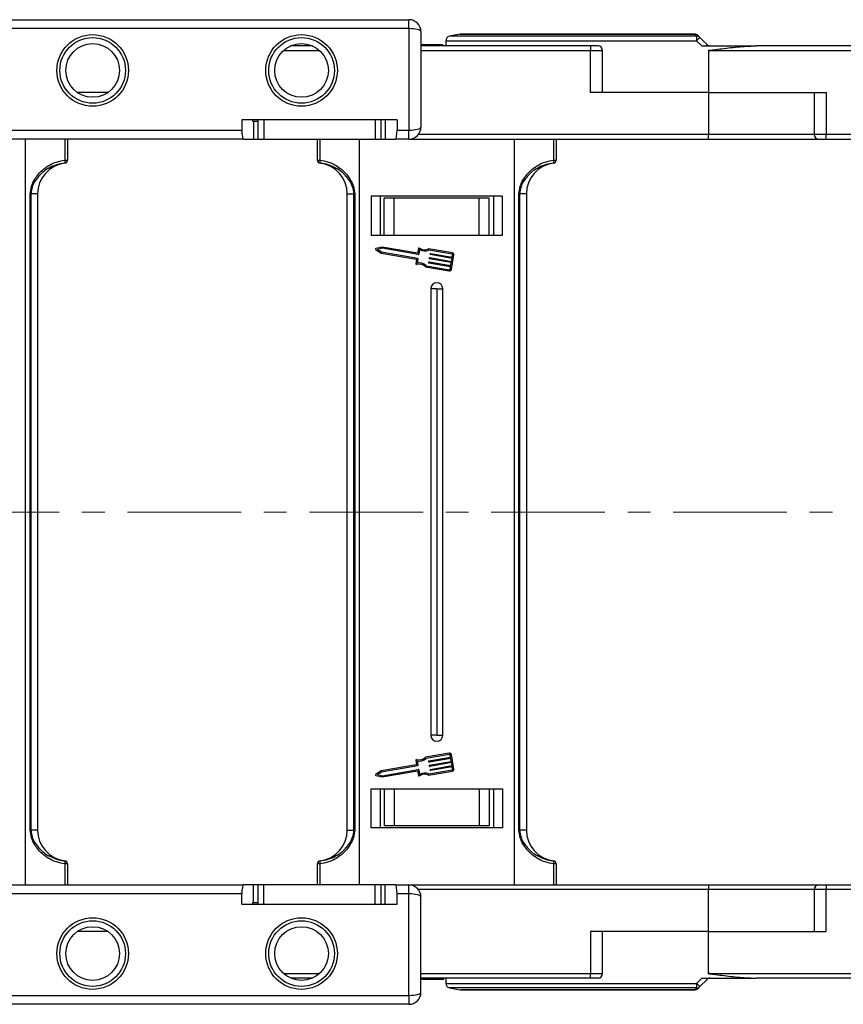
# Model space of a CAD drawing. Header units: millimetres. Extents: x -1637 to 445, y 81 to 1539.
# Tile 14 of 52: x -491 to -353, y 443 to 608. Entities that reach past the tile are written whole.
import ezdxf

# ---------------------------------------------------------------- set-up
doc = ezdxf.new("R2010")
doc.units = ezdxf.units.MM
doc.linetypes.add('CENTERX2', pattern=[20.32, 12.7, -2.54, 2.54, -2.54])

msp = doc.modelspace()

# ---------------------------------------------------------------- linework, layer by layer
at = {"color": 7, "linetype": 'Continuous', "lineweight": 25}
for p, q in [((-503.129, 608.293), (-425.75, 608.293)), ((-425.75, 606.793), (-425.75, 608.293)), ((-425.75, 606.793), (-503.129, 606.793)), ((-425.75, 606.793), (-425.75, 589.793)), ((-423.75, 606.293), (-423.75, 590.293)), ((-417.159, 605.879), (-418.984, 605.514)), ((-377.897, 605.893), (-417.012, 605.893)), ((-422.963, 604.093), (-423.75, 604.093)), ((-422.963, 604.093), (-422.963, 603.893)), ((-420.126, 604.093), (-420.126, 603.893)), ((-419.586, 604.778), (-419.586, 603.893)), ((-377.566, 604.778), (-376.665, 603.893)), ((-441.895, 603.893), (-445.605, 603.893)), ((-395.308, 603.893), (-423.75, 603.893)), ((-395.308, 603.893), (-395.308, 603.143)), ((-394.058, 603.893), (-395.308, 603.893)), ((-395.308, 596.093), (-395.308, 603.143)), ((-393.308, 596.093), (-393.308, 603.143)), ((-376.665, 603.893), (-367.497, 603.893)), ((-375.586, 603.176), (-375.586, 596.093)), ((-375.276, 603.143), (-375.276, 603.184)), ((-375.276, 603.143), (-304.308, 603.143)), ((-304.308, 603.893), (-367.497, 603.893)), ((-476.189, 596.093), (-481.311, 596.093)), ((-375.586, 596.093), (-395.308, 596.093)), ((-375.586, 596.093), (-375.586, 589.043)), ((-375.586, 596.093), (-355.864, 596.093)), ((-357.864, 596.093), (-357.864, 589.043)), ((-355.864, 596.093), (-355.864, 589.043)), ((-427.75, 591.493), (-453.75, 591.493)), ((-453.75, 591.493), (-453.75, 589.793)), ((-451.987, 591.493), (-451.987, 591.293)), ((-451.987, 591.293), (-451.782, 591.293)), ((-451.782, 591.293), (-451.782, 588.293)), ((-451.782, 591.293), (-451.088, 591.293)), ((-451.088, 591.493), (-451.088, 588.293)), ((-450.088, 591.493), (-450.088, 588.293)), ((-431.412, 591.493), (-431.412, 588.293)), ((-430.412, 588.293), (-430.412, 591.493)), ((-429.718, 591.493), (-429.718, 588.293)), ((-427.75, 591.493), (-427.75, 589.793)), ((-548.75, 589.793), (-453.75, 589.793)), ((-427.75, 589.793), (-425.75, 589.793)), ((-425.75, 588.293), (-425.75, 589.793)), ((-453.485, 588.293), (-548.75, 588.293)), ((-489.977, 463.293), (-489.977, 588.293)), ((-483.372, 584.757), (-483.372, 588.293)), ((-482.977, 588.293), (-482.977, 584.757)), ((-453.485, 588.293), (-451.782, 588.293)), ((-451.782, 588.293), (-451.073, 588.293)), ((-451.088, 588.293), (-450.088, 588.293)), ((-450.088, 588.293), (-431.412, 588.293)), ((-441.086, 584.757), (-441.086, 588.293)), ((-440.691, 588.293), (-440.691, 584.757)), ((-434.086, 588.293), (-434.086, 463.293)), ((-431.412, 588.293), (-430.412, 588.293)), ((-430.427, 588.293), (-429.718, 588.293)), ((-429.718, 588.293), (-428.014, 588.293)), ((-425.75, 588.293), (-428.014, 588.293)), ((-425.75, 588.293), (-375.586, 588.293)), ((-408.086, 463.293), (-408.086, 588.293)), ((-401.482, 584.757), (-401.482, 588.293)), ((-401.086, 588.293), (-401.086, 584.757)), ((-375.586, 588.293), (-375.586, 589.043)), ((-375.586, 588.293), (-357.114, 588.293)), ((-357.114, 588.293), (-355.864, 588.293)), ((-284.586, 589.043), (-355.864, 589.043)), ((-355.864, 588.293), (-355.864, 589.043)), ((-355.864, 588.293), (-284.586, 588.293)), ((-483.416, 584.258), (-483.416, 584.262)), ((-483.372, 584.757), (-482.977, 584.757)), ((-441.086, 584.757), (-440.691, 584.757)), ((-440.648, 584.262), (-440.648, 584.258)), ((-401.525, 584.258), (-401.525, 584.262)), ((-401.482, 584.757), (-401.086, 584.757)), ((-489.213, 472.489), (-489.213, 579.097)), ((-489.213, 579.097), (-489.098, 579.097)), ((-487.977, 579.097), (-489.098, 579.097)), ((-489.098, 579.097), (-489.098, 472.489)), ((-487.977, 579.097), (-487.977, 472.489)), ((-436.086, 579.097), (-434.965, 579.097)), ((-436.086, 472.489), (-436.086, 579.097)), ((-434.85, 579.097), (-434.965, 579.097)), ((-434.965, 472.489), (-434.965, 579.097)), ((-434.85, 579.097), (-434.85, 472.489)), ((-432.086, 578.693), (-432.086, 572.193)), ((-410.086, 578.693), (-432.086, 578.693)), ((-430.586, 578.693), (-430.586, 572.193)), ((-429.886, 572.193), (-429.886, 578.393)), ((-428.206, 578.393), (-429.886, 578.393)), ((-428.206, 572.193), (-428.206, 578.393)), ((-413.967, 578.393), (-428.206, 578.393)), ((-413.967, 572.193), (-413.967, 578.393)), ((-412.286, 578.393), (-413.967, 578.393)), ((-412.286, 572.193), (-412.286, 578.393)), ((-411.586, 578.693), (-411.586, 572.193)), ((-411.586, 578.693), (-411.586, 572.193)), ((-410.086, 572.193), (-410.086, 578.693)), ((-407.207, 579.097), (-407.322, 579.097)), ((-407.322, 472.489), (-407.322, 579.097)), ((-406.086, 579.097), (-407.207, 579.097)), ((-407.207, 579.097), (-407.207, 472.489)), ((-406.086, 579.097), (-406.086, 472.489)), ((-432.086, 572.193), (-410.086, 572.193)), ((-431.313, 569.762), (-430.418, 569.187)), ((-430.246, 570.193), (-431.281, 569.947)), ((-430.24, 569.985), (-431.001, 569.804)), ((-431.001, 569.804), (-430.343, 569.381)), ((-430.343, 569.381), (-424.288, 568.347)), ((-424.301, 569.177), (-430.246, 570.193)), ((-424.185, 568.95), (-430.24, 569.985)), ((-424.168, 569.955), (-424.301, 569.177)), ((-423.993, 569.769), (-424.126, 568.992)), ((-418.482, 569.217), (-422.468, 569.898)), ((-418.516, 569.016), (-422.44, 569.687)), ((-430.418, 569.187), (-424.523, 568.181)), ((-424.481, 568.122), (-424.605, 567.394)), ((-424.246, 568.288), (-424.379, 567.511)), ((-422.461, 567.57), (-422.444, 567.67)), ((-422.385, 567.712), (-418.742, 567.09)), ((-422.341, 568.273), (-422.324, 568.374)), ((-418.656, 567.592), (-422.299, 568.215)), ((-422.265, 568.416), (-418.622, 567.793)), ((-422.221, 568.977), (-422.204, 569.077)), ((-418.536, 568.296), (-422.179, 568.918)), ((-422.145, 569.119), (-418.502, 568.497)), ((-418.644, 566.452), (-418.232, 568.864)), ((-418.622, 567.793), (-418.536, 568.296)), ((-418.502, 568.497), (-418.433, 568.899)), ((-422.983, 566.883), (-418.997, 566.202)), ((-422.886, 567.073), (-418.963, 566.403)), ((-418.776, 566.889), (-422.42, 567.511)), ((-418.845, 566.487), (-418.776, 566.889)), ((-418.742, 567.09), (-418.656, 567.592)), ((-422.086, 563.193), (-422.086, 488.393)), ((-421.086, 563.193), (-422.086, 563.193)), ((-421.086, 563.193), (-421.086, 488.393)), ((-421.086, 563.193), (-420.086, 563.193)), ((-420.086, 488.393), (-420.086, 563.193)), ((-421.086, 488.393), (-422.086, 488.393)), ((-421.086, 488.393), (-420.086, 488.393)), ((-418.997, 485.384), (-422.983, 484.703)), ((-418.963, 485.183), (-422.886, 484.513)), ((-418.232, 482.722), (-418.644, 485.134)), ((-424.605, 484.192), (-424.481, 483.465)), ((-424.379, 484.075), (-424.246, 483.298)), ((-422.444, 483.916), (-422.461, 484.017)), ((-422.42, 484.075), (-418.776, 484.698)), ((-418.742, 484.497), (-422.385, 483.874)), ((-422.299, 483.372), (-418.656, 483.994)), ((-418.622, 483.793), (-422.265, 483.171)), ((-418.776, 484.698), (-418.845, 485.1)), ((-418.656, 483.994), (-418.742, 484.497)), ((-418.536, 483.291), (-418.622, 483.793)), ((-430.418, 482.399), (-431.313, 481.824)), ((-430.343, 482.205), (-431.001, 481.782)), ((-424.523, 483.406), (-430.418, 482.399)), ((-424.288, 483.239), (-430.343, 482.205)), ((-430.246, 481.394), (-424.301, 482.409)), ((-430.24, 481.602), (-424.185, 482.636)), ((-424.301, 482.409), (-424.168, 481.632)), ((-424.126, 482.595), (-423.993, 481.818)), ((-422.468, 481.688), (-418.482, 482.369)), ((-422.44, 481.9), (-418.516, 482.57)), ((-422.324, 483.213), (-422.341, 483.313)), ((-422.204, 482.509), (-422.221, 482.61)), ((-422.179, 482.668), (-418.536, 483.291)), ((-418.502, 483.09), (-422.145, 482.467)), ((-418.433, 482.688), (-418.502, 483.09)), ((-431.281, 481.639), (-430.246, 481.394)), ((-431.001, 481.782), (-430.24, 481.602)), ((-432.086, 479.393), (-410.086, 479.393)), ((-432.086, 472.893), (-432.086, 479.393)), ((-430.586, 479.393), (-430.586, 472.893)), ((-429.886, 479.393), (-429.886, 473.193)), ((-428.206, 479.393), (-428.206, 473.193)), ((-413.967, 479.393), (-413.967, 473.193)), ((-412.286, 479.393), (-412.286, 473.193)), ((-411.586, 479.393), (-411.586, 472.893)), ((-411.586, 479.393), (-411.586, 472.893)), ((-410.086, 479.393), (-410.086, 472.893)), ((-489.213, 472.489), (-489.098, 472.489)), ((-487.977, 472.489), (-489.098, 472.489)), ((-436.086, 472.489), (-434.965, 472.489)), ((-434.85, 472.489), (-434.965, 472.489)), ((-410.086, 472.893), (-432.086, 472.893)), ((-428.206, 473.193), (-429.886, 473.193)), ((-413.967, 473.193), (-428.206, 473.193)), ((-412.286, 473.193), (-413.967, 473.193)), ((-407.207, 472.489), (-407.322, 472.489)), ((-406.086, 472.489), (-407.207, 472.489)), ((-483.416, 467.325), (-483.416, 467.329)), ((-440.648, 467.329), (-440.648, 467.325)), ((-401.525, 467.325), (-401.525, 467.329)), ((-483.372, 463.293), (-483.372, 466.829)), ((-482.977, 466.829), (-483.372, 466.829)), ((-482.977, 466.829), (-482.977, 463.293)), ((-441.086, 463.293), (-441.086, 466.829)), ((-440.691, 466.829), (-441.086, 466.829)), ((-440.691, 466.829), (-440.691, 463.293)), ((-401.482, 463.293), (-401.482, 466.829)), ((-401.086, 466.829), (-401.482, 466.829)), ((-401.086, 466.829), (-401.086, 463.293)), ((-548.75, 463.293), (-453.485, 463.293)), ((-451.782, 463.293), (-453.485, 463.293)), ((-451.782, 460.293), (-451.782, 463.293)), ((-451.088, 463.293), (-451.782, 463.293)), ((-451.088, 463.293), (-451.088, 460.093)), ((-450.088, 463.293), (-451.088, 463.293)), ((-450.088, 460.093), (-450.088, 463.293)), ((-431.412, 463.293), (-450.088, 463.293)), ((-431.412, 460.093), (-431.412, 463.293)), ((-430.412, 463.293), (-431.412, 463.293)), ((-430.412, 460.093), (-430.412, 463.293)), ((-429.718, 463.293), (-430.412, 463.293)), ((-429.718, 460.093), (-429.718, 463.293)), ((-428.014, 463.293), (-429.718, 463.293)), ((-428.014, 463.293), (-425.75, 463.293)), ((-425.75, 461.793), (-425.75, 463.293)), ((-425.75, 463.293), (-375.586, 463.293)), ((-375.586, 463.293), (-357.114, 463.293)), ((-375.586, 463.293), (-375.586, 462.543)), ((-375.586, 455.493), (-375.586, 462.543)), ((-357.864, 462.543), (-357.864, 455.493)), ((-357.114, 463.293), (-355.864, 463.293)), ((-355.864, 463.293), (-284.586, 463.293)), ((-355.864, 463.293), (-355.864, 462.543)), ((-284.586, 462.543), (-355.864, 462.543)), ((-355.864, 455.493), (-355.864, 462.543)), ((-453.75, 461.793), (-548.75, 461.793)), ((-453.75, 460.093), (-453.75, 461.793)), ((-427.75, 460.093), (-427.75, 461.793)), ((-425.75, 461.793), (-427.75, 461.793)), ((-425.75, 444.793), (-425.75, 461.793)), ((-423.75, 445.293), (-423.75, 461.293)), ((-453.75, 460.093), (-427.75, 460.093)), ((-451.782, 460.293), (-451.987, 460.293)), ((-451.987, 460.293), (-451.987, 460.093)), ((-451.073, 460.293), (-451.782, 460.293)), ((-476.189, 455.493), (-481.311, 455.493)), ((-395.308, 455.493), (-395.308, 448.443)), ((-375.586, 455.493), (-395.308, 455.493)), ((-393.308, 448.443), (-393.308, 455.493)), ((-375.586, 448.411), (-375.586, 455.493)), ((-375.586, 455.493), (-355.864, 455.493)), ((-441.895, 447.693), (-445.605, 447.693)), ((-395.308, 447.693), (-423.75, 447.693)), ((-423.741, 447.493), (-423.741, 447.693)), ((-423.61, 447.493), (-423.61, 447.693)), ((-421.748, 447.493), (-421.748, 447.693)), ((-419.895, 447.493), (-419.895, 447.693)), ((-419.586, 447.693), (-419.586, 446.808)), ((-395.308, 447.693), (-395.308, 448.443)), ((-394.058, 447.693), (-395.308, 447.693)), ((-377.566, 446.808), (-376.665, 447.693)), ((-375.806, 447.474), (-377.002, 446.278)), ((-376.665, 447.693), (-367.497, 447.693)), ((-375.276, 448.443), (-304.308, 448.443)), ((-375.276, 448.443), (-375.276, 448.403)), ((-304.308, 447.693), (-367.497, 447.693)), ((-418.984, 446.073), (-417.159, 445.708)), ((-377.897, 445.693), (-417.012, 445.693)), ((-503.129, 444.793), (-425.75, 444.793)), ((-425.75, 444.793), (-425.75, 443.293)), ((-425.75, 443.293), (-503.129, 443.293))]:
    msp.add_line(p, q, dxfattribs=at)
at = {"color": 8, "linetype": 'Continuous', "lineweight": 25}
for p, q in [((-417.159, 605.879), (-377.905, 605.879)), ((-419.586, 604.778), (-377.566, 604.778)), ((-377.539, 605.514), (-418.984, 605.514)), ((-446.754, 603.143), (-440.745, 603.143)), ((-423.75, 603.143), (-395.308, 603.143)), ((-395.308, 603.143), (-393.308, 603.143)), ((-375.586, 589.043), (-424.189, 589.043)), ((-357.864, 589.043), (-375.586, 589.043)), ((-355.864, 589.043), (-357.864, 589.043)), ((-375.586, 462.543), (-424.189, 462.543)), ((-357.864, 462.543), (-375.586, 462.543)), ((-355.864, 462.543), (-357.864, 462.543)), ((-446.754, 448.443), (-440.745, 448.443)), ((-423.75, 448.443), (-395.308, 448.443)), ((-395.308, 448.443), (-393.308, 448.443)), ((-419.586, 446.808), (-377.566, 446.808)), ((-377.539, 446.073), (-418.984, 446.073)), ((-417.159, 445.708), (-377.905, 445.708))]:
    msp.add_line(p, q, dxfattribs=at)
at = {"color": 1, "linetype": 'CENTERX2', "lineweight": 13, "ltscale": 1.5}
msp.add_line((216.688, 525.793), (-898.54, 525.793), dxfattribs=at)
at = {"color": 7, "linetype": 'Continuous', "lineweight": 25, "flags": 128}
for points in [[(-377.905, 605.879), (-377.904, 605.882), (-377.903, 605.885), (-377.902, 605.888), (-377.901, 605.89), (-377.9, 605.891), (-377.899, 605.892), (-377.898, 605.893), (-377.897, 605.893)], [(-375.806, 604.113), (-376.404, 604.711), (-377.002, 605.309)], [(-377.905, 445.708), (-377.904, 445.704), (-377.903, 445.701), (-377.902, 445.699), (-377.901, 445.697), (-377.9, 445.695), (-377.899, 445.694), (-377.898, 445.693), (-377.897, 445.693)]]:
    msp.add_lwpolyline(points, dxfattribs=at)
at = {"color": 7, "linetype": 'Continuous', "lineweight": 25}
for centre, radius in [((-478.75, 599.793), 6), ((-443.75, 599.793), 6), ((-478.75, 599.793), 5.5), ((-478.75, 599.793), 4.5), ((-443.75, 599.793), 5.5), ((-443.75, 599.793), 4.5), ((-478.75, 451.793), 6), ((-478.75, 451.793), 5.5), ((-443.75, 451.793), 6), ((-443.75, 451.793), 5.5), ((-478.75, 451.793), 4.5), ((-443.75, 451.793), 4.5)]:
    msp.add_circle(centre, radius, dxfattribs=at)
for centre, radius, start, end in [((-425.75, 606.293), 2, 0, 90), ((-417.012, 605.143), 0.75, 90, 101.30993), ((-377.867, 605.169), 0.71, 45.21911, 93.08167), ((-377.897, 605.143), 0.75, 45, 90), ((-418.836, 604.778), 0.75, 101.30993, 180), ((-371.347, 604.917), 6.22, 174.49561, 181.27825), ((-373.071, 600.562), 6.163, 129.63218, 136.835), ((-377.502, 604.805), 0.71, 45.21922, 92.96981), ((-372.778, 600.708), 4.557, 131.64427, 135.64683), ((-376.681, 604.167), 1.277, 347.62712, 348.37343), ((-375.276, 604.643), 0.75, 258.04702, 270), ((-394.058, 603.143), 0.75, 0, 90), ((-375.276, 604.643), 1.5, 258.04702, 270), ((-425.75, 590.293), 2, 270, 0), ((-357.114, 589.043), 0.75, 180, 270), ((-482.777, 579.097), 5.2, 97.05413, 180), ((-484.105, 584.572), 0.756, 335.78668, 14.16873), ((-483.476, 584.757), 0.499, 276.96707, 359.95007), ((-483.477, 584.754), 0.5, 277.05413, 0), ((-440.587, 584.757), 0.499, 180.05155, 263.03035), ((-440.586, 584.754), 0.5, 180, 262.94587), ((-439.958, 584.572), 0.756, 165.83258, 204.21031), ((-441.286, 579.097), 5.2, 0, 82.94587), ((-400.886, 579.097), 5.2, 97.05413, 180), ((-402.215, 584.572), 0.756, 335.78553, 14.16816), ((-401.586, 584.757), 0.499, 276.96845, 359.94773), ((-401.586, 584.754), 0.5, 277.05413, 0), ((-431.258, 569.848), 0.102, 103.32833, 237.28541), ((-424.068, 569.937), 0.102, 54.79186, 170.30687), ((-423.135, 571.259), 1.515, 234.79186, 296.12453), ((-423.135, 571.259), 1.719, 240.07022, 293.86617), ((-424.532, 568.13), 0.051, 350.30687, 80.30687), ((-424.296, 568.297), 0.051, 350.30687, 80.30687), ((-424.176, 569.001), 0.051, 260.30687, 350.30687), ((-422.394, 567.662), 0.051, 80.30687, 170.30687), ((-422.291, 568.265), 0.051, 170.30687, 260.30687), ((-422.274, 568.365), 0.051, 80.30687, 170.30687), ((-422.171, 568.968), 0.051, 170.30687, 260.30687), ((-422.153, 569.069), 0.051, 80.30687, 170.30687), ((-418.534, 568.916), 0.102, 350.30687, 80.30687), ((-418.534, 568.916), 0.306, 350.30687, 80.30687), ((-424.505, 567.377), 0.102, 170.30687, 285.82188), ((-424.064, 565.821), 1.515, 44.48921, 105.82188), ((-424.064, 565.821), 1.719, 46.74758, 100.54353), ((-422.411, 567.561), 0.051, 170.30687, 260.30687), ((-418.946, 566.504), 0.306, 260.30687, 350.30687), ((-418.946, 566.504), 0.102, 260.30687, 350.30687), ((-421.086, 563.193), 1, 0, 180), ((-421.086, 488.393), 1, 180, 0), ((-418.946, 485.083), 0.306, 9.69313, 99.69313), ((-418.946, 485.083), 0.102, 9.69313, 99.69313), ((-424.505, 484.209), 0.102, 74.17812, 189.69313), ((-424.532, 483.456), 0.051, 279.69313, 9.69313), ((-424.064, 485.765), 1.515, 254.17812, 315.51079), ((-424.064, 485.765), 1.719, 259.45647, 313.25242), ((-422.411, 484.025), 0.051, 99.69313, 189.69313), ((-422.394, 483.925), 0.051, 189.69313, 279.69313), ((-431.258, 481.738), 0.102, 122.71459, 256.67167), ((-424.296, 483.289), 0.051, 279.69313, 9.69313), ((-424.176, 482.586), 0.051, 9.69313, 99.69313), ((-423.135, 480.328), 1.515, 63.87547, 125.20814), ((-423.135, 480.328), 1.719, 66.13383, 119.92978), ((-422.291, 483.322), 0.051, 99.69313, 189.69313), ((-422.274, 483.221), 0.051, 189.69313, 279.69313), ((-422.171, 482.618), 0.051, 99.69313, 189.69313), ((-422.153, 482.518), 0.051, 189.69313, 279.69313), ((-418.534, 482.671), 0.102, 279.69313, 9.69313), ((-418.534, 482.671), 0.306, 279.69313, 9.69313), ((-424.068, 481.649), 0.102, 189.69313, 305.20814), ((-482.777, 472.489), 5.2, 180, 262.94587), ((-441.286, 472.489), 5.2, 277.05413, 0), ((-400.886, 472.489), 5.2, 180, 262.94587), ((-483.477, 466.833), 0.5, 0, 82.94587), ((-484.105, 467.015), 0.756, 345.83178, 24.21267), ((-483.476, 466.829), 0.499, 0.04817, 83.03383), ((-440.586, 466.833), 0.5, 97.05413, 180), ((-440.587, 466.829), 0.499, 96.96875, 179.95021), ((-439.958, 467.015), 0.756, 155.79035, 194.16691), ((-401.586, 466.833), 0.5, 0, 82.94587), ((-402.215, 467.015), 0.756, 345.83235, 24.21381), ((-401.586, 466.829), 0.499, 0.05052, 83.03245), ((-425.75, 461.293), 2, 0, 90), ((-357.114, 462.543), 0.75, 90, 180), ((-394.058, 448.443), 0.75, 270, 0), ((-372.78, 450.876), 4.553, 224.3516, 228.35729), ((-375.276, 446.943), 1.5, 90, 101.95298), ((-375.397, 447.693), 0.0372, 179.06674, 204.92203), ((-375.276, 446.943), 0.75, 90, 101.95298), ((-418.836, 446.808), 0.75, 180, 258.69007), ((-417.012, 446.443), 0.75, 258.69007, 270), ((-377.867, 446.417), 0.71, 266.91863, 314.78198), ((-377.897, 446.443), 0.75, 270, 315), ((-371.347, 446.669), 6.221, 178.72194, 185.50419), ((-373.071, 451.024), 6.162, 223.16564, 230.36879), ((-377.502, 446.782), 0.71, 267.03188, 314.78187), ((-425.75, 445.293), 2, 270, 0)]:
    msp.add_arc(centre, radius, start, end, dxfattribs=at)
for centre, major_axis, ratio, start_param, end_param in [((-425.75, 606.293), (2, 0), 0.25, 0, 1.5707963), ((-453.485, 589.793), (0, 1.5), 0.176327, 1.5707963, 3.1415927), ((-428.014, 589.793), (0, 1.5), 0.176327, 3.1415927, 4.712389), ((-425.75, 590.293), (2, 0), 0.25, 4.712389, 6.2831853), ((-453.485, 461.793), (0, 1.5), 0.176327, 0, 1.5707963), ((-428.014, 461.793), (0, 1.5), 0.176327, 4.712389, 6.2831853), ((-425.75, 461.293), (2, 0), 0.25, 0, 1.5707963), ((-425.75, 445.293), (2, 0), 0.25, 4.712389, 6.2831853)]:
    msp.add_ellipse(centre, major_axis=major_axis, ratio=ratio, start_param=start_param, end_param=end_param, dxfattribs=at)
for points, knots in [([(-377.905, 605.879), (-377.822, 605.795), (-377.7, 605.674), (-377.577, 605.552), (-377.539, 605.514)], [0, 0, 0, 0, 0.68553462, 1, 1, 1, 1]), ([(-377.002, 605.309), (-377.04, 605.347), (-377.162, 605.469), (-377.283, 605.59), (-377.367, 605.674)], [0, 0, 0, 0, 0.3144767, 1, 1, 1, 1]), ([(-420.126, 604.093), (-420.155, 604.093), (-420.214, 604.093), (-420.914, 604.093), (-421.92, 604.093), (-422.615, 604.093), (-422.963, 604.093)], [0, 0, 0, 0, 0.2805591, 0.5594767, 0.779425, 1, 1, 1, 1]), ([(-375.431, 603.909), (-375.489, 603.926), (-375.629, 603.964), (-375.741, 604.058), (-375.806, 604.113)], [0, 0, 0, 0, 0.4157155, 1, 1, 1, 1]), ([(-375.586, 603.176), (-375.572, 603.175), (-375.469, 603.167), (-375.365, 603.176), (-375.276, 603.184)], [0, 0, 0, 0, 0.1378966, 1, 1, 1, 1]), ([(-375.276, 603.184), (-374.87, 603.237), (-373.471, 603.419), (-371.075, 603.705), (-368.887, 603.881), (-367.697, 603.891), (-367.497, 603.893)], [0, 0, 0, 0, 0.1563416, 0.5382474, 0.9225788, 1, 1, 1, 1]), ([(-489.213, 579.097), (-489.167, 579.519), (-489.053, 580.568), (-488.198, 582.079), (-486.787, 583.524), (-485.092, 584.455), (-483.864, 584.671), (-483.372, 584.757)], [0, 0, 0, 0, 0.142334, 0.3534984, 0.5715142, 0.8282422, 1, 1, 1, 1]), ([(-483.416, 584.262), (-483.866, 584.188), (-484.996, 584.005), (-486.599, 583.208), (-488.002, 581.918), (-488.916, 580.518), (-489.046, 579.505), (-489.098, 579.097)], [0, 0, 0, 0, 0.1686991, 0.4228876, 0.6416, 0.8557159, 1, 1, 1, 1]), ([(-440.691, 584.757), (-440.199, 584.671), (-438.972, 584.455), (-437.277, 583.524), (-435.865, 582.079), (-435.01, 580.568), (-434.896, 579.519), (-434.85, 579.097)], [0, 0, 0, 0, 0.1717581, 0.4284852, 0.6465011, 0.857666, 1, 1, 1, 1]), ([(-434.965, 579.097), (-435.018, 579.505), (-435.147, 580.518), (-436.061, 581.917), (-437.464, 583.213), (-439.016, 583.959), (-440.137, 584.205), (-440.59, 584.255), (-440.648, 584.262)], [0, 0, 0, 0, 0.1442722, 0.3583696, 0.5770629, 0.8312295, 0.9783703, 1, 1, 1, 1]), ([(-407.322, 579.097), (-407.277, 579.519), (-407.163, 580.568), (-406.307, 582.079), (-404.896, 583.524), (-403.201, 584.455), (-401.974, 584.671), (-401.482, 584.757)], [0, 0, 0, 0, 0.1423338, 0.3534984, 0.571514, 0.8282421, 1, 1, 1, 1]), ([(-401.525, 584.262), (-401.976, 584.188), (-403.105, 584.005), (-404.709, 583.208), (-406.112, 581.918), (-407.025, 580.518), (-407.155, 579.505), (-407.207, 579.097)], [0, 0, 0, 0, 0.1686987, 0.4228884, 0.6416003, 0.8557159, 1, 1, 1, 1]), ([(-483.372, 466.829), (-483.864, 466.916), (-485.092, 467.131), (-486.787, 468.062), (-488.198, 469.508), (-489.053, 471.019), (-489.167, 472.067), (-489.213, 472.489)], [0, 0, 0, 0, 0.1717584, 0.4284865, 0.6465014, 0.8576675, 1, 1, 1, 1]), ([(-489.098, 472.489), (-489.046, 472.081), (-488.916, 471.068), (-488.002, 469.669), (-486.6, 468.373), (-485.048, 467.628), (-483.926, 467.382), (-483.474, 467.331), (-483.416, 467.325)], [0, 0, 0, 0, 0.144272, 0.3583693, 0.5770634, 0.8312305, 0.9783707, 1, 1, 1, 1]), ([(-434.85, 472.489), (-434.896, 472.067), (-435.01, 471.019), (-435.865, 469.508), (-437.277, 468.062), (-438.972, 467.131), (-440.199, 466.916), (-440.691, 466.829)], [0, 0, 0, 0, 0.1423325, 0.3534991, 0.571514, 0.8282413, 1, 1, 1, 1]), ([(-440.648, 467.325), (-440.197, 467.398), (-439.068, 467.582), (-437.464, 468.379), (-436.061, 469.668), (-435.147, 471.068), (-435.018, 472.082), (-434.965, 472.489)], [0, 0, 0, 0, 0.1687004, 0.4228887, 0.6416006, 0.8557155, 1, 1, 1, 1]), ([(-401.482, 466.829), (-401.974, 466.916), (-403.201, 467.131), (-404.896, 468.062), (-406.307, 469.508), (-407.163, 471.019), (-407.277, 472.067), (-407.322, 472.489)], [0, 0, 0, 0, 0.1717584, 0.4284868, 0.6465014, 0.8576677, 1, 1, 1, 1]), ([(-407.207, 472.489), (-407.155, 472.081), (-407.025, 471.068), (-406.111, 469.669), (-404.709, 468.373), (-403.157, 467.628), (-402.036, 467.382), (-401.583, 467.331), (-401.525, 467.325)], [0, 0, 0, 0, 0.144272, 0.358369, 0.5770625, 0.831231, 0.978372, 1, 1, 1, 1]), ([(-423.61, 447.493), (-423.516, 447.493), (-423.327, 447.493), (-422.667, 447.493), (-422.096, 447.493), (-421.748, 447.493)], [0, 0, 0, 0, 0.2801219, 0.5603049, 1, 1, 1, 1]), ([(-421.748, 447.493), (-421.456, 447.493), (-420.872, 447.493), (-420.207, 447.493), (-419.93, 447.493), (-419.907, 447.493), (-419.895, 447.493)], [0, 0, 0, 0, 0.2802337, 0.5584203, 0.7788358, 1, 1, 1, 1]), ([(-375.431, 447.677), (-375.489, 447.661), (-375.629, 447.622), (-375.741, 447.528), (-375.806, 447.474)], [0, 0, 0, 0, 0.4157122, 1, 1, 1, 1]), ([(-375.586, 448.411), (-375.572, 448.412), (-375.469, 448.419), (-375.365, 448.41), (-375.276, 448.403)], [0, 0, 0, 0, 0.1378965, 1, 1, 1, 1]), ([(-375.276, 448.403), (-374.87, 448.35), (-373.471, 448.168), (-371.075, 447.882), (-368.887, 447.706), (-367.697, 447.695), (-367.497, 447.693)], [0, 0, 0, 0, 0.1563417, 0.5382473, 0.9225788, 1, 1, 1, 1]), ([(-377.905, 445.708), (-377.822, 445.791), (-377.7, 445.913), (-377.577, 446.034), (-377.539, 446.073)], [0, 0, 0, 0, 0.6855354, 1, 1, 1, 1]), ([(-377.002, 446.278), (-377.04, 446.239), (-377.162, 446.118), (-377.283, 445.996), (-377.367, 445.913)], [0, 0, 0, 0, 0.3144779, 1, 1, 1, 1])]:
    msp.add_open_spline(points, degree=3, knots=knots, dxfattribs=at)

doc.saveas('drawing.dxf')
